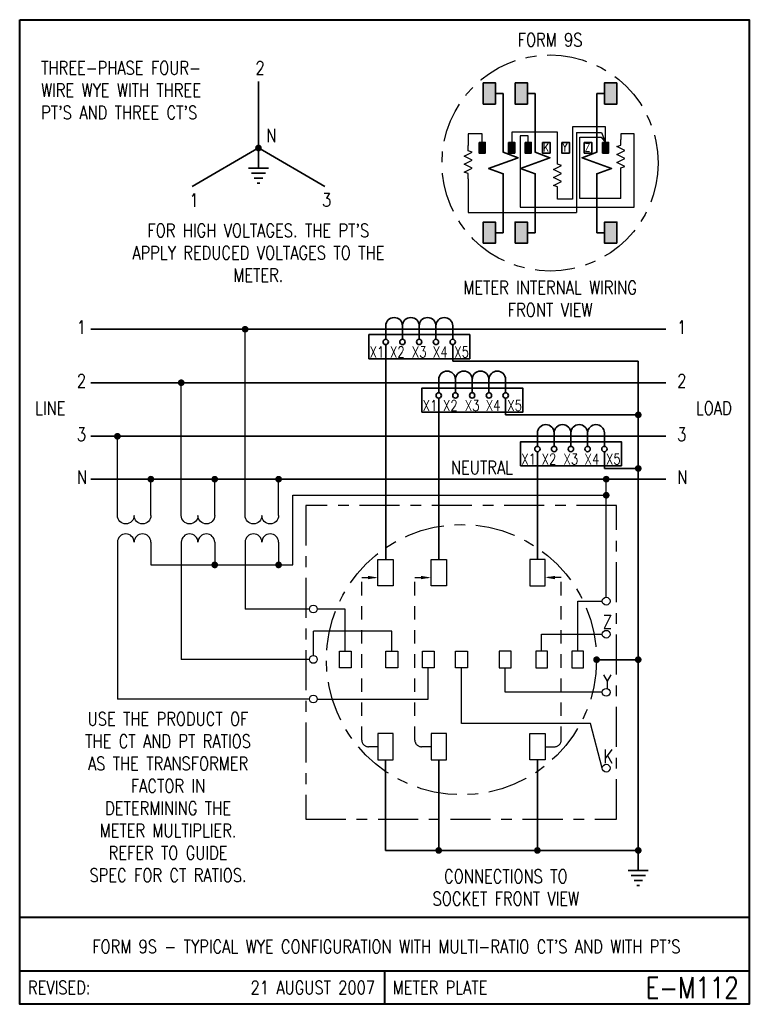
# Model space of a CAD drawing. Header units: inches. Extents: x 0 to 6.81, y 0 to 9.19.
import ezdxf
from ezdxf.enums import TextEntityAlignment as Align

# ---------------------------------------------------------------- set-up
doc = ezdxf.new("R2010")
doc.units = ezdxf.units.IN
doc.header["$LTSCALE"] = 0.5
doc.header["$MEASUREMENT"] = 0
doc.linetypes.add('CENTER2', pattern=[1.125, 0.75, -0.125, 0.125, -0.125])
doc.linetypes.add('HIDDEN', pattern=[0.375, 0.25, -0.125])
for name, color, linetype, lineweight in [('E-DETL-1LINE', 4, 'Continuous', 35), ('E-DETL-TEXT', 3, 'Continuous', 35), ('E-DETL-TTLB', 2, 'Continuous', 40), ('E-DETL-TTLB-TEXT', 5, 'Continuous', 50)]:
    doc.layers.add(name, color=color, linetype=linetype, lineweight=lineweight)
doc.layers.add('E-DETL-FINE', color=8, linetype='Continuous')
doc.styles.add('ROMANS', font='romans.shx', dxfattribs={"height": 0.046875})
doc.styles.get("Standard").update_dxf_attribs({"font": 'romans.shx', "width": 0.8})

# ---------------------------------------------------------------- blocks, each defined once
blk = doc.blocks.new('E-004')
at = {"const_width": 0.03125}
blk.add_lwpolyline([(-0.015625, 0, 1), (0.015625, 0, 1)], format="xyb", close=True, dxfattribs=at)
blk = doc.blocks.new('PE008')
for p, q in [((0.1875, -0.0938), (0.1875, 0.0938)), ((0.1875, 0), (0, 0)), ((0.2344, -0.0667), (0.2344, 0.0667)), ((0.2812, -0.0396), (0.2812, 0.0396)), ((0.3281, -0.0126), (0.3281, 0.0126))]:
    blk.add_line(p, q)
blk = doc.blocks.new('CT-5')
for p, q in [((-0.0312, 0.3906), (0.0312, 0.3906)), ((0, 0.4307), (0, -0.2745)), ((-0.0312, 0.2344), (0.0312, 0.2344)), ((-0.0312, 0.0781), (0.0312, 0.0781)), ((-0.0312, -0.0781), (0.0312, -0.0781)), ((-0.0312, -0.2344), (0.0312, -0.2344))]:
    blk.add_line(p, q)
for points in [[(-0.0312, 0.3906, 1), (-0.0312, 0.2344, 1), (-0.0312, 0.0781)], [(-0.0312, 0.0781, 1), (-0.0312, -0.0781, 1), (-0.0312, -0.2344)]]:
    blk.add_lwpolyline(points, format="xyb")

msp = doc.modelspace()

# ---------------------------------------------------------------- hatches: boundary and pattern name
at = {"layer": 'E-DETL-1LINE'}
for points in [[(4.4405, 8.5988), (4.3262, 8.5988), (4.3262, 8.4008), (4.4405, 8.4008)], [(4.7385, 8.5988), (4.6241, 8.5988), (4.6241, 8.4008), (4.7385, 8.4008)], [(5.4595, 8.4008), (5.5738, 8.4008), (5.5738, 8.5988), (5.4595, 8.5988)], [(4.3447, 8.0422), (4.2876, 8.0422), (4.2876, 7.9432), (4.3447, 7.9432)], [(4.6208, 8.0422), (4.5636, 8.0422), (4.5636, 7.9432), (4.6208, 7.9432)], [(4.7741, 8.0422), (4.7169, 8.0422), (4.7169, 7.9432), (4.7741, 7.9432)], [(5.4967, 8.0422), (5.4396, 8.0422), (5.4396, 7.9432), (5.4967, 7.9432)], [(4.4405, 7.2992), (4.3262, 7.2992), (4.3262, 7.1012), (4.4405, 7.1012)], [(4.7385, 7.2992), (4.6241, 7.2992), (4.6241, 7.1012), (4.7385, 7.1012)], [(5.4595, 7.1012), (5.5738, 7.1012), (5.5738, 7.2992), (5.4595, 7.2992)]]:
    msp.add_hatch(color=256, dxfattribs=at).paths.add_polyline_path(points)

# ---------------------------------------------------------------- linework, layer by layer
for p, q in [((2.2287, 8.6111), (2.2287, 7.9904)), ((4.4405, 8.4998), (4.5136, 8.4998)), ((4.5136, 8.4998), (4.5136, 8.1411)), ((4.7385, 8.4998), (4.8116, 8.4998)), ((4.8116, 8.4998), (4.8116, 8.1411)), ((5.3864, 8.4998), (5.3864, 8.1411)), ((5.4595, 8.4998), (5.3864, 8.4998)), ((2.2287, 7.9904), (1.6087, 7.6325)), ((2.2287, 7.9904), (2.8486, 7.6325)), ((4.5136, 7.5589), (4.5136, 7.2992)), ((4.8116, 7.5589), (4.8116, 7.2992)), ((5.3864, 7.5589), (5.3864, 7.2992)), ((4.5136, 7.2002), (4.5136, 7.2992)), ((4.8116, 7.2002), (4.8116, 7.2992)), ((5.3864, 7.2002), (5.3864, 7.2992)), ((4.4405, 7.2002), (4.5136, 7.2002)), ((4.7385, 7.2002), (4.8116, 7.2002)), ((5.4595, 7.2002), (5.3864, 7.2002)), ((6.0293, 6.2993), (0.6637, 6.2993)), ((3.4161, 6.2681), (3.4161, 6.2056)), ((3.5724, 6.2681), (3.5724, 6.2056)), ((3.7286, 6.2681), (3.7286, 6.2056)), ((3.8849, 6.2681), (3.8849, 6.2056)), ((4.0411, 6.2681), (4.0411, 6.2056)), ((3.4161, 6.1556), (3.4161, 4.1518)), ((3.7286, 6.1556), (3.7286, 6.1553)), ((4.0411, 6.1556), (4.0411, 6.0003)), ((5.773, 6), (4.0411, 6.0003)), ((5.773, 6), (5.773, 1.436)), ((6.0293, 5.8), (0.6637, 5.8)), ((3.9105, 5.7688), (3.9105, 5.7063)), ((4.0667, 5.7688), (4.0667, 5.7063)), ((4.223, 5.7688), (4.223, 5.7063)), ((4.3792, 5.7688), (4.3792, 5.7063)), ((4.5355, 5.7688), (4.5355, 5.7063)), ((3.9105, 4.1518), (3.9105, 5.6563)), ((4.223, 5.6563), (4.223, 5.656)), ((4.5355, 5.6563), (4.5355, 5.5)), ((5.773, 5.5), (4.5355, 5.5)), ((6.0293, 5.3), (0.6637, 5.3)), ((4.8317, 5.2688), (4.8317, 5.2062)), ((4.9879, 5.2688), (4.9879, 5.2062)), ((5.1442, 5.2688), (5.1442, 5.2062)), ((5.3004, 5.2688), (5.3004, 5.2062)), ((5.4567, 5.2688), (5.4567, 5.2062)), ((4.8317, 5.1563), (4.8317, 4.1518)), ((5.1442, 5.1563), (5.1442, 5.156)), ((5.4567, 5.1563), (5.4567, 5.001)), ((5.773, 5), (5.4586, 5)), ((6.0293, 4.9), (0.6637, 4.9)), ((5.3844, 3.2158), (5.773, 3.2158)), ((3.4151, 2.2798), (3.4151, 1.436)), ((3.9105, 2.2798), (3.9105, 1.436)), ((4.8317, 2.2798), (4.8317, 1.436)), ((5.773, 1.436), (3.4151, 1.436))]:
    msp.add_line(p, q, dxfattribs=at)
for points in [[(4.3262, 8.5988), (4.4405, 8.5988), (4.4405, 8.4008), (4.3262, 8.4008)], [(4.6241, 8.5988), (4.7385, 8.5988), (4.7385, 8.4008), (4.6241, 8.4008)], [(5.5738, 8.5988), (5.4595, 8.5988), (5.4595, 8.4008), (5.5738, 8.4008)], [(4.2876, 8.0422), (4.3447, 8.0422), (4.3447, 7.9432), (4.2876, 7.9432)], [(4.5636, 8.0422), (4.6208, 8.0422), (4.6208, 7.9432), (4.5636, 7.9432)], [(4.7169, 8.0422), (4.7741, 8.0422), (4.7741, 7.9432), (4.7169, 7.9432)], [(4.8792, 8.0422), (4.9499, 8.0422), (4.9499, 7.9432), (4.8792, 7.9432)], [(5.0597, 8.0422), (5.1303, 8.0422), (5.1303, 7.9432), (5.0597, 7.9432)], [(5.2687, 8.0422), (5.3393, 8.0422), (5.3393, 7.9432), (5.2687, 7.9432)], [(5.4396, 8.0422), (5.4967, 8.0422), (5.4967, 7.9432), (5.4396, 7.9432)], [(4.3262, 7.1012), (4.4405, 7.1012), (4.4405, 7.2992), (4.3262, 7.2992)], [(4.6241, 7.1012), (4.7385, 7.1012), (4.7385, 7.2992), (4.6241, 7.2992)], [(5.5738, 7.1012), (5.4595, 7.1012), (5.4595, 7.2992), (5.5738, 7.2992)], [(3.2595, 6.0243), (4.2, 6.0243), (4.2, 6.2493), (3.2595, 6.2493)], [(3.7538, 5.525), (4.6943, 5.525), (4.6943, 5.75), (3.7538, 5.75)], [(4.675, 5.025), (5.6155, 5.025), (5.6155, 5.25), (4.675, 5.25)]]:
    msp.add_lwpolyline(points, close=True, dxfattribs=at)
for points in [[(4.5136, 8.1411), (4.5136, 7.95), (4.651, 7.9), (4.3763, 7.8), (4.5136, 7.75), (4.5136, 7.5589)], [(4.8116, 8.1411), (4.8116, 7.95), (4.949, 7.9), (4.6742, 7.8), (4.8116, 7.75), (4.8116, 7.5589)], [(5.3864, 8.1411), (5.3864, 7.95), (5.249, 7.9), (5.5237, 7.8), (5.3864, 7.75), (5.3864, 7.5589)]]:
    msp.add_lwpolyline(points, dxfattribs=at)
for centre in [(3.4161, 6.1806), (3.5724, 6.1806), (3.7286, 6.1806), (3.8849, 6.1806), (4.0411, 6.1806), (3.9105, 5.6813), (4.0667, 5.6813), (4.223, 5.6813), (4.3792, 5.6813), (4.5355, 5.6813), (4.8317, 5.1813), (4.9879, 5.1813), (5.1442, 5.1813), (5.3004, 5.1813), (5.4567, 5.1813)]:
    msp.add_circle(centre, 0.025, dxfattribs=at)
at = {"layer": 'E-DETL-FINE'}
for p, q in [((5.4682, 8.187), (5.1609, 8.187)), ((5.1609, 8.187), (5.1609, 7.5133)), ((5.4682, 8.0422), (5.4682, 8.187)), ((4.3162, 8.1234), (4.1859, 8.1234)), ((4.1859, 8.1234), (4.1859, 8.0135)), ((4.3162, 8.0422), (4.3162, 8.1234)), ((5.0192, 8.1379), (4.5922, 8.1379)), ((4.5922, 8.1379), (4.5922, 8.0422)), ((4.7455, 8.1032), (4.672, 8.1032)), ((4.672, 8.1032), (4.672, 7.4381)), ((4.7455, 8.0422), (4.7455, 8.1032)), ((5.0192, 7.8894), (5.0192, 8.1379)), ((5.1957, 8.135), (5.1957, 7.3889)), ((5.1957, 8.135), (5.43, 8.135)), ((5.2275, 7.5191), (5.2275, 8.0916)), ((5.2275, 8.0916), (5.4271, 8.0916)), ((5.4271, 8.0916), (5.4682, 8.0422)), ((5.43, 8.135), (5.4682, 8.0422)), ((5.6118, 8.1234), (5.6118, 8.0681)), ((5.7338, 8.1234), (5.6118, 8.1234)), ((5.7338, 7.4381), (5.7338, 8.1234)), ((5.6118, 7.5191), (5.6118, 7.7556)), ((4.1859, 7.701), (4.1859, 7.3889)), ((5.0192, 7.5133), (5.0192, 7.5769)), ((5.1609, 7.5133), (5.0192, 7.5133)), ((5.6118, 7.5191), (5.2275, 7.5191)), ((4.1859, 7.3889), (5.1957, 7.3889)), ((4.672, 7.4381), (5.7338, 7.4381)), ((2.104, 4.5613), (2.104, 6.2993)), ((1.5078, 4.5613), (1.5078, 5.8)), ((0.9117, 4.5613), (0.9117, 5.3)), ((1.2242, 4.5613), (1.2242, 4.9)), ((1.8203, 4.5613), (1.8203, 4.9)), ((2.4165, 4.5613), (2.4165, 4.9)), ((5.474, 3.7979), (5.474, 4.9)), ((0.9117, 4.3113), (0.9117, 2.8485)), ((1.2242, 4.3113), (1.2242, 4.1)), ((1.5078, 4.3113), (1.5078, 3.2182)), ((1.8203, 4.3113), (1.8203, 4.1)), ((2.104, 4.3113), (2.104, 3.6886)), ((2.4165, 4.3113), (2.4165, 4.1)), ((2.7044, 3.6886), (2.104, 3.6886)), ((3.0387, 3.6886), (2.777, 3.6886)), ((3.0387, 3.2956), (3.0387, 3.6886)), ((5.2081, 3.7616), (5.4377, 3.7616)), ((5.2081, 3.2956), (5.2081, 3.7616)), ((3.4734, 3.4808), (2.7407, 3.4808)), ((2.7407, 3.2545), (2.7407, 3.4808)), ((3.4734, 3.2956), (3.4734, 3.4808)), ((4.8709, 3.2956), (4.8709, 3.4531)), ((4.8709, 3.4531), (5.4377, 3.4531)), ((2.7044, 3.2182), (1.5078, 3.2182)), ((3.8132, 2.8485), (3.8132, 3.1409)), ((4.1234, 2.6194), (4.1234, 3.1409)), ((4.5312, 2.9115), (4.5312, 3.1409)), ((2.7044, 2.8485), (0.9117, 2.8485)), ((2.777, 2.8485), (3.8132, 2.8485)), ((5.4377, 2.9115), (4.5312, 2.9115)), ((5.3264, 2.6194), (4.1234, 2.6194)), ((5.4377, 2.2037), (5.3264, 2.6194))]:
    msp.add_line(p, q, dxfattribs=at)
at = {"layer": 'E-DETL-FINE', "linetype": 'HIDDEN'}
for p, q in [((3.1926, 2.4661), (3.1926, 3.9819)), ((3.1926, 3.9819), (3.3437, 3.9819)), ((3.688, 2.4661), (3.688, 3.9819)), ((3.688, 3.9819), (3.839, 3.9819)), ((5.0542, 3.9819), (4.9031, 3.9819)), ((5.0542, 2.4661), (5.0542, 3.9819)), ((3.3437, 2.4036), (3.2551, 2.4036)), ((3.839, 2.4036), (3.7505, 2.4036)), ((4.9031, 2.4036), (4.9917, 2.4036))]:
    msp.add_line(p, q, dxfattribs=at)
at = {"layer": 'E-DETL-FINE'}
for points in [[(4.1859, 7.701), (4.1859, 7.751), (4.1484, 7.7635), (4.2234, 7.801), (4.1484, 7.8385), (4.2234, 7.876), (4.1484, 7.9135), (4.2234, 7.951), (4.1859, 7.9635), (4.1859, 8.0135)], [(5.6118, 7.7556), (5.6118, 7.8056), (5.6493, 7.8181), (5.5743, 7.8556), (5.6493, 7.8931), (5.5743, 7.9306), (5.6493, 7.9681), (5.5743, 8.0056), (5.6118, 8.0181), (5.6118, 8.0681)], [(5.0192, 7.5769), (5.0192, 7.6269), (4.9817, 7.6394), (5.0567, 7.6769), (4.9817, 7.7144), (5.0567, 7.7519), (4.9817, 7.7894), (5.0567, 7.8269), (5.0192, 7.8394), (5.0192, 7.8894)], [(1.2242, 4.1), (2.55, 4.1), (2.55, 4.75), (5.474, 4.75)]]:
    msp.add_lwpolyline(points, dxfattribs=at)
at = {"layer": 'E-DETL-FINE', "linetype": 'CENTER2'}
msp.add_lwpolyline([(2.6692, 1.7262), (5.5712, 1.7262), (5.5712, 4.6555), (2.6692, 4.6555)], close=True, dxfattribs=at)
at = {"layer": 'E-DETL-FINE'}
for points in [[(1.2242, 4.5613, -1), (1.0679, 4.5613, -1), (0.9117, 4.5613)], [(1.8203, 4.5613, -1), (1.6641, 4.5613, -1), (1.5078, 4.5613)], [(2.4165, 4.5613, -1), (2.2602, 4.5613, -1), (2.104, 4.5613)], [(1.2242, 4.3113, 1), (1.0679, 4.3113, 1), (0.9117, 4.3113)], [(1.8203, 4.3113, 1), (1.6641, 4.3113, 1), (1.5078, 4.3113)], [(2.4165, 4.3113, 1), (2.2602, 4.3113, 1), (2.104, 4.3113)]]:
    msp.add_lwpolyline(points, format="xyb", dxfattribs=at)
for points in [[(3.3437, 4.1518), (3.4866, 4.1518), (3.4866, 3.9043), (3.3437, 3.9043)], [(3.839, 4.1518), (3.9819, 4.1518), (3.9819, 3.9043), (3.839, 3.9043)], [(4.9031, 4.1518), (4.7602, 4.1518), (4.7602, 3.9043), (4.9031, 3.9043)], [(2.9834, 3.2956), (3.0939, 3.2956), (3.0939, 3.1409), (2.9834, 3.1409)], [(3.4182, 3.2956), (3.5286, 3.2956), (3.5286, 3.1409), (3.4182, 3.1409)], [(3.758, 3.2956), (3.8684, 3.2956), (3.8684, 3.1409), (3.758, 3.1409)], [(4.0682, 3.2956), (4.1786, 3.2956), (4.1786, 3.1409), (4.0682, 3.1409)], [(4.5864, 3.2956), (4.4759, 3.2956), (4.4759, 3.1409), (4.5864, 3.1409)], [(4.9262, 3.2956), (4.8157, 3.2956), (4.8157, 3.1409), (4.9262, 3.1409)], [(5.2633, 3.2956), (5.1529, 3.2956), (5.1529, 3.1409), (5.2633, 3.1409)], [(3.3437, 2.2798), (3.4866, 2.2798), (3.4866, 2.5274), (3.3437, 2.5274)], [(3.839, 2.2798), (3.9819, 2.2798), (3.9819, 2.5274), (3.839, 2.5274)], [(4.9031, 2.2798), (4.7602, 2.2798), (4.7602, 2.5274), (4.9031, 2.5274)]]:
    msp.add_lwpolyline(points, close=True, dxfattribs=at)
at = {"layer": 'E-DETL-FINE', "linetype": 'CENTER2'}
for centre, radius in [((4.95, 7.85), 1.0088), ((4.1234, 3.2158), 1.261)]:
    msp.add_circle(centre, radius, dxfattribs=at)
at = {"layer": 'E-DETL-FINE'}
for centre in [(5.474, 3.7616), (2.7407, 3.6886), (5.474, 3.4531), (2.7407, 3.2182), (5.474, 2.9115), (2.7407, 2.8485), (5.474, 2.2037)]:
    msp.add_circle(centre, 0.0363, dxfattribs=at)
at = {"layer": 'E-DETL-FINE', "linetype": 'HIDDEN'}
for centre, start, end in [((3.2551, 2.4661), 180, 270), ((3.7505, 2.4661), 180, 270), ((4.9917, 2.4661), 270, 0)]:
    msp.add_arc(centre, 0.0625, start, end, dxfattribs=at)
at = {"layer": 'E-DETL-FINE'}
for points in [[(3.2499, 3.9976), (3.3437, 3.9819), (3.2499, 3.9663)], [(3.7453, 3.9976), (3.839, 3.9819), (3.7453, 3.9663)], [(4.9969, 3.9976), (4.9031, 3.9819), (4.9969, 3.9663)]]:
    msp.add_solid(points, dxfattribs=at)
at = {"layer": 'E-DETL-TTLB'}
msp.add_lwpolyline([(0, 9.1875), (6.8095, 9.1875), (6.8095, 0), (0, 0)], close=True, dxfattribs=at)
for points in [[(0, 0.8125), (6.8095, 0.8125)], [(0, 0.3125), (6.8095, 0.3125)], [(3.4048, 0.3125), (3.4048, 0)]]:
    msp.add_lwpolyline(points, dxfattribs=at)

# ---------------------------------------------------------------- block references
at = {"layer": 'E-DETL-1LINE'}
for p in [(2.2287, 7.9904), (2.104, 6.2993), (1.5078, 5.8), (5.773, 5.5), (0.9117, 5.3), (5.773, 5), (1.2242, 4.9), (1.8203, 4.9), (2.4165, 4.9), (5.474, 4.9), (5.474, 4.75), (1.8203, 4.1), (2.4165, 4.1), (5.3844, 3.2158), (5.773, 3.2158), (3.9105, 1.436), (4.8317, 1.436), (5.773, 1.436)]:
    msp.add_blockref('E-004', p, dxfattribs=at)
at = {"layer": 'E-DETL-1LINE', "rotation": 270}
for name, p in [('PE008', (2.2287, 7.9904)), ('CT-5', (3.6505, 6.2993)), ('CT-5', (4.1449, 5.8)), ('CT-5', (5.0661, 5.3)), ('PE008', (5.773, 1.436))]:
    msp.add_blockref(name, p, dxfattribs=at)

# ---------------------------------------------------------------- texts
at = {"layer": 'E-DETL-TEXT', "style": 'ROMANS', "width": 0.8}
for s, p in [('REVISED:', (0.0773, 0.1563)), ('METER PLATE', (3.482, 0.1563))]:
    msp.add_text(s, height=0.125, dxfattribs=at).set_placement(p, align=Align.MIDDLE_LEFT)
for s, height, p in [('21 AUGUST 2007', 0.125, (3.316, 0.1563)), ('E-M112', 0.19685, (6.7114, 0.1563))]:
    msp.add_text(s, height=height, dxfattribs=at).set_placement(p, align=Align.MIDDLE_RIGHT)
at = {"layer": 'E-DETL-TEXT'}
for s, insert, char_height, width, attachment_point in [('FORM 9S', (4.95, 9), 0.125, 1.021609, 5), ("THREE-PHASE FOUR-\\PWIRE WYE WITH THREE\\PPT'S AND THREE CT'S", (0.2, 8.8), 0.125, 2.119747, 1), ('2', (2.2007, 8.8), 0.125, 0.234375, 1), ('N', (2.3024, 8.1702), 0.125, 0.234375, 1), ('K', (4.8846, 8.033), 0.075, 0.072229, 1), ('Y', (5.0651, 8.033), 0.075, 0.075, 1), ('Z', (5.2741, 8.033), 0.075, 0.075, 1), ('1', (1.584, 7.566), 0.125, 0.234375, 1), ('3', (2.8217, 7.5684), 0.125, 0.234375, 1), ("FOR HIGH VOLTAGES. THE PT'S APPLY REDUCED VOLTAGES TO THE METER.", (2.227, 7.2835), 0.125, 2.608736, 2), ('METER INTERNAL WIRING FRONT VIEW', (4.95, 6.75), 0.125, 1.78125, 2), ('1', (0.5336, 6.3802), 0.125, 0.234375, 1), ('1', (6.1362, 6.3802), 0.125, 0.234375, 1), ('X1', (3.3349, 6.1368), 0.1, 0.246995, 2), ('X2', (3.525, 6.1368), 0.1, 0.246995, 2), ('X3', (3.7286, 6.1365), 0.1, 0.246995, 2), ('X4', (3.925, 6.1368), 0.1, 0.246995, 2), ('X5', (4.125, 6.1368), 0.1, 0.246995, 2), ('2', (0.5336, 5.8809), 0.125, 0.234375, 1), ('2', (6.1362, 5.8809), 0.125, 0.234375, 1), ('LINE', (0.1438, 5.625), 0.125, 0.290935, 1), ('X1', (3.8292, 5.6375), 0.1, 0.246995, 2), ('X2', (4.0193, 5.6375), 0.1, 0.246995, 2), ('X3', (4.223, 5.6372), 0.1, 0.246995, 2), ('X4', (4.4193, 5.6375), 0.1, 0.246995, 2), ('X5', (4.6193, 5.6375), 0.1, 0.246995, 2), ('LOAD', (6.3115, 5.625), 0.125, 0.296875, 1), ('3', (0.5336, 5.3809), 0.125, 0.234375, 1), ('3', (6.1362, 5.3809), 0.125, 0.234375, 1), ('NEUTRAL', (4.025, 5.0718), 0.125, 0.635482, 1), ('X1', (4.7504, 5.1375), 0.1, 0.246995, 2), ('X2', (4.9405, 5.1375), 0.1, 0.246995, 2), ('X3', (5.1442, 5.1372), 0.1, 0.246995, 2), ('X4', (5.3405, 5.1375), 0.1, 0.246995, 2), ('X5', (5.5405, 5.1375), 0.1, 0.246995, 2), ('N', (0.5336, 4.9809), 0.125, 0.234375, 1), ('N', (6.1362, 4.9809), 0.125, 0.234375, 1), ('Z', (5.4433, 3.6319), 0.125, 0.09375, 1), ('Y', (5.4433, 3.0734), 0.125, 0.09375, 1), ('USE THE PRODUCT OF THE CT AND PT RATIOS AS THE TRANSFORMER FACTOR IN DETERMINING THE METER MULTIPLIER.\\PREFER TO GUIDE\\PSPEC FOR CT RATIOS.', (1.3845, 2.7253), 0.125, 1.6875, 2), ('K', (5.4479, 2.3765), 0.125, 0.090286, 1), ('CONNECTIONS TO SOCKET FRONT VIEW', (4.5372, 1.2569), 0.125, 1.78125, 2)]:
    msp.add_mtext(s, dxfattribs=dict(at, insert=insert, char_height=char_height, width=width, attachment_point=attachment_point))
at = {"layer": 'E-DETL-TTLB-TEXT', "style": 'ROMANS', "width": 0.8}
msp.add_text("FORM 9S - TYPICAL WYE CONFIGURATION WITH MULTI-RATIO CT'S AND WITH PT'S", height=0.125, dxfattribs=at).set_placement((3.4217, 0.4764), align=Align.CENTER)

doc.saveas('drawing.dxf')
